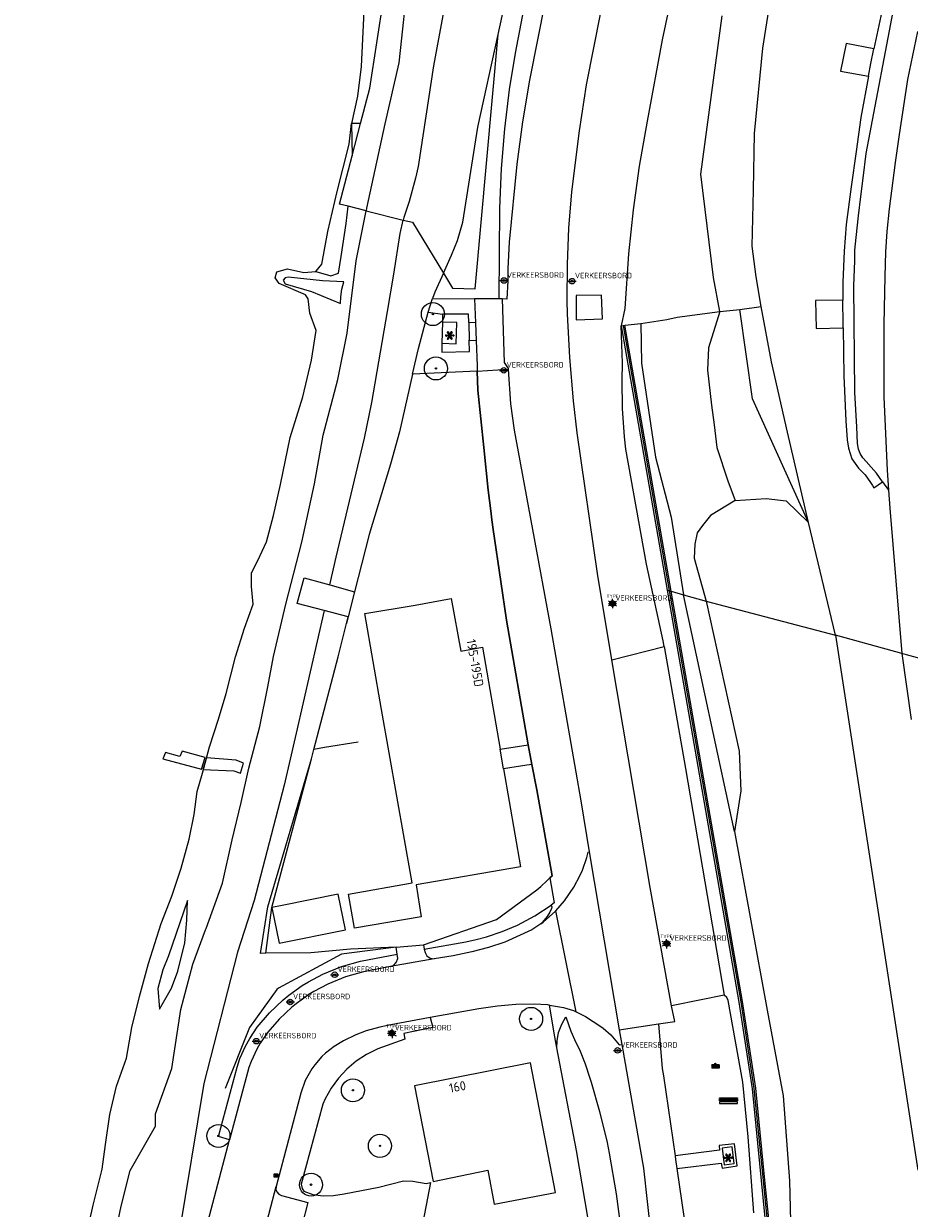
# Model space of a CAD drawing. Header units: metres. Extents: x 102000 to 105000, y 414600 to 420766.
# Tile 32 of 206: x 102720 to 102816, y 416202 to 416331. Entities that reach past the tile are written whole.
import ezdxf
from ezdxf.enums import TextEntityAlignment as Align

# ---------------------------------------------------------------- set-up
doc = ezdxf.new("R2010")
doc.units = ezdxf.units.M
doc.layers.get('0').update_dxf_attribs({"color": 8})
doc.styles.add('MtXpl_NLCS-ISO', font='NLCS-ISO.ttf')
doc.styles.add('NLCS-ISO', font='NLCS-ISO.ttf')

msp = doc.modelspace()

# ---------------------------------------------------------------- hatches: boundary and pattern name
at = {"ltscale": 0.1}
h = msp.add_hatch(color=256, dxfattribs=at)
edge = h.paths.add_edge_path()
edge.add_arc((102763.97, 416299.12), 0.075, 0, 360)
h = msp.add_hatch(color=256, dxfattribs=at)
edge = h.paths.add_edge_path()
edge.add_arc((102764.3, 416293.22), 0.075, 0, 360)
h = msp.add_hatch(color=256, dxfattribs=at)
edge = h.paths.add_edge_path()
edge.add_arc((102774.64, 416222.58), 0.075, 0, 360)
h = msp.add_hatch(color=256, dxfattribs=at)
edge = h.paths.add_edge_path()
edge.add_arc((102755.29, 416214.83), 0.075, 0, 360)
msp.add_hatch(color=256).paths.add_polyline_path([(102795.09, 416214), (102795.09, 416213.95), (102797.06, 416213.95), (102797.06, 416214)])
h = msp.add_hatch(color=256, dxfattribs=at)
edge = h.paths.add_edge_path()
edge.add_arc((102740.69, 416209.87), 0.075, 0, 360)
h = msp.add_hatch(color=256, dxfattribs=at)
edge = h.paths.add_edge_path()
edge.add_arc((102758.22, 416208.8), 0.075, 0, 360)
h = msp.add_hatch(color=256, dxfattribs=at)
edge = h.paths.add_edge_path()
edge.add_arc((102750.74, 416204.58), 0.075, 0, 360)

# ---------------------------------------------------------------- linework, layer by layer
for p, q in [((102767.42, 416344.57), (102764.05, 416326.09)), ((102799.79, 416328), (102802.36, 416344)), ((102799.79, 416328), (102802.36, 416344)), ((102790.7, 416337.7), (102788.89, 416328.91)), ((102757.12, 416323.64), (102759.05, 416336.08)), ((102771.06, 416329.5), (102772.65, 416336.85)), ((102813.76, 416336.83), (102811.86, 416327.93)), ((102811.04, 416316.55), (102814.57, 416335.16)), ((102756.58, 416334.28), (102756.17, 416326.02)), ((102761.1, 416334.15), (102760.57, 416329.1)), ((102774, 416333.13), (102772.9, 416327.47)), ((102776.16, 416333.12), (102774.48, 416324.54)), ((102780.67, 416324.01), (102782.22, 416331.88)), ((102793.08, 416314.33), (102795.37, 416331.5)), ((102768.57, 416301.88), (102771.06, 416329.5)), ((102768.87, 416319.41), (102771.06, 416329.5)), ((102816.61, 416329.82), (102815.51, 416324.6)), ((102760.57, 416329.1), (102760.28, 416326.4)), ((102788.89, 416328.91), (102787.24, 416320.09)), ((102808.86, 416328.5), (102808.24, 416325.5)), ((102811.86, 416327.93), (102808.86, 416328.5)), ((102772.9, 416327.47), (102772.24, 416323.52)), ((102798.9, 416318.74), (102799.79, 416328)), ((102798.9, 416318.74), (102799.79, 416328)), ((102811.52, 416326.35), (102811.86, 416327.93)), ((102756.17, 416326.02), (102755.78, 416322.78)), ((102760.28, 416326.4), (102758.76, 416319.78)), ((102764.05, 416326.09), (102762.38, 416315.16)), ((102808.24, 416325.5), (102811.27, 416324.97)), ((102811.27, 416324.97), (102811.52, 416326.35)), ((102774.48, 416324.54), (102773.71, 416319.99)), ((102811.27, 416324.97), (102810.46, 416320.46)), ((102815.51, 416324.6), (102814.6, 416318.62)), ((102756.12, 416319.81), (102757.12, 416323.64)), ((102772.24, 416323.52), (102771.74, 416319.24)), ((102779.88, 416319.02), (102780.67, 416324.01)), ((102755.78, 416322.78), (102755.13, 416319.83)), ((102810.46, 416320.46), (102809.94, 416316.79)), ((102754.9, 416317.56), (102755.13, 416319.83)), ((102755.13, 416319.83), (102755.2, 416316.32)), ((102756.12, 416319.81), (102755.13, 416319.83)), ((102755.2, 416316.32), (102756.12, 416319.81)), ((102758.76, 416319.78), (102756.77, 416310.61)), ((102767.21, 416309.11), (102768.87, 416319.41)), ((102771.74, 416319.24), (102771.39, 416314.94)), ((102773.71, 416319.99), (102773.1, 416315.41)), ((102779.08, 416312.39), (102779.88, 416319.02)), ((102787.24, 416320.09), (102786.39, 416315.18)), ((102798.8, 416312.58), (102798.9, 416318.74)), ((102798.8, 416312.58), (102798.9, 416318.74)), ((102814.6, 416318.62), (102814.18, 416315.57)), ((102753.58, 416312.44), (102754.9, 416317.56)), ((102809.94, 416316.79), (102809.4, 416312.94)), ((102810.69, 416313.87), (102811.04, 416316.55)), ((102753.82, 416311.07), (102755.2, 416316.32)), ((102762.38, 416315.16), (102762.09, 416313.9)), ((102773.1, 416315.41), (102772.27, 416306.95)), ((102786.39, 416315.18), (102785.73, 416310.46)), ((102814.18, 416315.57), (102813.53, 416310.55)), ((102762.09, 416313.9), (102761.39, 416311.36)), ((102771.39, 416314.94), (102771.21, 416310.63)), ((102794.46, 416303.09), (102793.08, 416314.33)), ((102810.43, 416311.9), (102810.69, 416313.87)), ((102798.66, 416306.5), (102798.8, 416312.58)), ((102798.66, 416306.5), (102798.8, 416312.58)), ((102809.4, 416312.94), (102808.84, 416308.86)), ((102752.56, 416308.1), (102753.58, 416312.44)), ((102761.39, 416311.36), (102760.82, 416309.62)), ((102778.75, 416308.47), (102779.08, 416312.39)), ((102810.19, 416309.81), (102810.43, 416311.9)), ((102754.77, 416310.83), (102753.82, 416311.07)), ((102754.56, 416308.97), (102754.77, 416310.83)), ((102756.72, 416310.34), (102754.77, 416310.83)), ((102755.64, 416304.92), (102756.72, 416310.34)), ((102756.77, 416310.61), (102756.72, 416310.34)), ((102756.72, 416310.34), (102760.75, 416309.34)), ((102771.21, 416310.63), (102771.14, 416300.77)), ((102785.73, 416310.46), (102785.21, 416305.65)), ((102813.53, 416310.55), (102813.28, 416308.09)), ((102754.03, 416305.37), (102754.56, 416308.97)), ((102760.41, 416307.89), (102760.75, 416309.34)), ((102760.82, 416309.62), (102760.75, 416309.34)), ((102760.75, 416309.34), (102761.75, 416309.09)), ((102761.75, 416309.09), (102765.12, 416303.58)), ((102766.65, 416307.11), (102767.21, 416309.11)), ((102808.84, 416308.86), (102808.63, 416305.95)), ((102809.94, 416307.44), (102810.19, 416309.81)), ((102751.92, 416304.55), (102752.56, 416308.1)), ((102759.75, 416303.46), (102760.41, 416307.89)), ((102778.58, 416304.53), (102778.75, 416308.47)), ((102809.8, 416306.05), (102809.94, 416307.44)), ((102813.28, 416308.09), (102813.13, 416305.9)), ((102766.01, 416305.52), (102766.65, 416307.11)), ((102772.27, 416306.95), (102772.13, 416304.07)), ((102799.08, 416303.18), (102798.66, 416306.5)), ((102799.08, 416303.18), (102798.66, 416306.5)), ((102753.72, 416303.56), (102754.03, 416305.37)), ((102754.65, 416297.05), (102755.64, 416304.92)), ((102765.12, 416303.58), (102766.01, 416305.52)), ((102785.21, 416305.65), (102784.81, 416299.73)), ((102808.63, 416305.95), (102808.48, 416302.58)), ((102809.67, 416302.2), (102809.78, 416304.9)), ((102809.78, 416304.9), (102809.8, 416306.05)), ((102813.13, 416305.9), (102813.04, 416303.2)), ((102746.84, 416303.05), (102747.03, 416303.72)), ((102747.03, 416303.72), (102748.17, 416304.02)), ((102748.17, 416304.02), (102749.96, 416303.65)), ((102749.96, 416303.65), (102751.28, 416303.74)), ((102751.28, 416303.74), (102751.92, 416304.55)), ((102751.28, 416303.74), (102752.89, 416303.27)), ((102765.12, 416303.58), (102764.17, 416301.52)), ((102765.12, 416303.58), (102766.12, 416301.94)), ((102772.13, 416304.07), (102772.12, 416302.76)), ((102778.57, 416300.58), (102778.58, 416304.53)), ((102747.28, 416302.43), (102746.84, 416303.05)), ((102750.14, 416301.23), (102747.28, 416302.43)), ((102747.95, 416303.07), (102747.73, 416302.82)), ((102747.73, 416302.82), (102747.95, 416302.42)), ((102748.25, 416303.15), (102747.95, 416303.07)), ((102747.95, 416302.42), (102750.8, 416301.56)), ((102751.99, 416302.72), (102748.25, 416303.15)), ((102754.3, 416302.64), (102751.99, 416302.72)), ((102752.89, 416303.27), (102753.72, 416303.56)), ((102754.09, 416301.83), (102754.3, 416302.64)), ((102759.06, 416299.42), (102759.75, 416303.46)), ((102771.25, 416302.77), (102772.15, 416302.77)), ((102772.12, 416302.76), (102772.01, 416300.76)), ((102778.64, 416302.7), (102779.54, 416302.7)), ((102795.13, 416299.41), (102794.46, 416303.09)), ((102799.61, 416299.95), (102799.08, 416303.18)), ((102799.61, 416299.95), (102799.08, 416303.18)), ((102808.48, 416302.58), (102808.5, 416300.62)), ((102813.04, 416303.2), (102812.95, 416298.02)), ((102750.43, 416300.79), (102750.14, 416301.23)), ((102750.8, 416301.56), (102753.94, 416300.26)), ((102753.98, 416300.98), (102754.09, 416301.83)), ((102764.17, 416301.52), (102763.95, 416300.83)), ((102766.12, 416301.94), (102768.57, 416301.88)), ((102782.29, 416301.18), (102779.52, 416301.14)), ((102779.52, 416301.14), (102779.55, 416298.49)), ((102782.38, 416298.59), (102782.29, 416301.18)), ((102809.79, 416290.59), (102809.67, 416302.2)), ((102750.62, 416299.23), (102750.43, 416300.79)), ((102753.94, 416300.26), (102753.98, 416300.98)), ((102763.46, 416299.32), (102763.95, 416300.83)), ((102763.95, 416300.83), (102768.5, 416300.79)), ((102768.5, 416300.79), (102768.6, 416298.18)), ((102771.14, 416300.77), (102768.5, 416300.79)), ((102771.51, 416300.77), (102771.14, 416300.77)), ((102772.01, 416300.76), (102771.51, 416300.77)), ((102771.51, 416300.77), (102771.72, 416293.86)), ((102778.61, 416299.16), (102778.57, 416300.58)), ((102784.81, 416299.73), (102784.42, 416297.84)), ((102797.3, 416299.63), (102799.61, 416299.95)), ((102800.73, 416293.93), (102799.61, 416299.95)), ((102808.5, 416300.62), (102805.52, 416300.6)), ((102805.52, 416300.6), (102805.58, 416297.57)), ((102808.52, 416298.02), (102808.5, 416300.62)), ((102751.29, 416297.34), (102750.62, 416299.23)), ((102757.34, 416289.53), (102759.06, 416299.42)), ((102762.42, 416295.4), (102763.46, 416299.32)), ((102763.46, 416299.32), (102765.03, 416299.1)), ((102765.03, 416299.1), (102765, 416298.23)), ((102767.84, 416299.1), (102765.03, 416299.1)), ((102767.86, 416298.21), (102767.84, 416299.1)), ((102778.84, 416294.42), (102778.61, 416299.16)), ((102779.55, 416298.49), (102782.38, 416298.59)), ((102786.54, 416298.1), (102789.39, 416298.55)), ((102789.39, 416298.55), (102790.51, 416298.78)), ((102790.51, 416298.78), (102795.13, 416299.41)), ((102795.13, 416299.41), (102793.9, 416295.45)), ((102795.13, 416299.41), (102797.3, 416299.63)), ((102798.68, 416289.91), (102797.3, 416299.63)), ((102750.79, 416294.11), (102751.29, 416297.34)), ((102765, 416298.23), (102764.95, 416295.97)), ((102766.58, 416298.22), (102765, 416298.23)), ((102766.5, 416295.9), (102766.58, 416298.22)), ((102768.6, 416298.18), (102767.86, 416298.21)), ((102767.86, 416298.21), (102767.91, 416296.28)), ((102768.6, 416298.18), (102768.67, 416296.26)), ((102784.42, 416297.84), (102784.82, 416297.92)), ((102784.42, 416297.84), (102789.42, 416269.15)), ((102784.57, 416293.8), (102784.42, 416297.84)), ((102784.62, 416297.88), (102787.45, 416281.6)), ((102784.82, 416297.92), (102786.54, 416298.1)), ((102789.85, 416269.02), (102784.82, 416297.92)), ((102786.54, 416298.1), (102786.62, 416293.79)), ((102805.58, 416297.57), (102808.52, 416297.64)), ((102808.52, 416297.64), (102808.52, 416298.02)), ((102808.52, 416297.64), (102808.6, 416292.4)), ((102812.95, 416298.02), (102812.96, 416293.71)), ((102753.66, 416292.03), (102754.65, 416297.05)), ((102764.95, 416295.97), (102764.94, 416294.97)), ((102764.95, 416295.97), (102766.5, 416295.9)), ((102767.91, 416296.28), (102768.67, 416296.26)), ((102767.95, 416295.05), (102767.91, 416296.28)), ((102768.67, 416296.26), (102768.77, 416293.5)), ((102761.77, 416292.61), (102762.42, 416295.4)), ((102764.94, 416294.97), (102767.95, 416295.05)), ((102793.9, 416295.45), (102793.79, 416293.02)), ((102749.86, 416290.12), (102750.79, 416294.11)), ((102768.77, 416293.5), (102768.79, 416292.91)), ((102771.72, 416293.86), (102772.16, 416293.23)), ((102779.24, 416289.7), (102778.84, 416294.42)), ((102784.53, 416291.93), (102784.57, 416293.8)), ((102786.62, 416293.79), (102788.15, 416283.58)), ((102802.48, 416286.3), (102800.73, 416293.93)), ((102812.96, 416293.71), (102812.94, 416290.1)), ((102752.07, 416285.96), (102753.66, 416292.03)), ((102761.77, 416292.61), (102760.35, 416286.32)), ((102768.79, 416292.91), (102761.77, 416292.61)), ((102768.79, 416292.91), (102761.77, 416292.61)), ((102768.79, 416292.91), (102772.16, 416293.14)), ((102768.79, 416292.91), (102768.87, 416290.85)), ((102768.87, 416290.85), (102768.79, 416292.91)), ((102771.22, 416293.01), (102772.12, 416293.01)), ((102772.16, 416293.23), (102772.16, 416293.14)), ((102772.16, 416293.14), (102772.42, 416289.36)), ((102793.79, 416293.02), (102794.24, 416289.22)), ((102808.6, 416292.4), (102808.81, 416287.54)), ((102768.87, 416290.85), (102769.52, 416284.63)), ((102769.52, 416284.63), (102768.87, 416290.85)), ((102784.58, 416288.87), (102784.53, 416291.93)), ((102748.47, 416285.71), (102749.86, 416290.12)), ((102756.56, 416285.66), (102757.34, 416289.53)), ((102779.63, 416286.23), (102779.24, 416289.7)), ((102804.78, 416276.49), (102798.68, 416289.91)), ((102810.02, 416286.88), (102809.79, 416290.59)), ((102812.94, 416290.1), (102813.3, 416282.16)), ((102772.42, 416289.36), (102772.79, 416286.5)), ((102784.79, 416285.81), (102784.58, 416288.87)), ((102794.24, 416289.22), (102794.52, 416287.1)), ((102794.52, 416287.1), (102794.82, 416284.64)), ((102808.81, 416287.54), (102808.96, 416285.47)), ((102810.08, 416285.07), (102810.02, 416286.88)), ((102747.43, 416280.6), (102748.47, 416285.71)), ((102751.12, 416280.68), (102752.07, 416285.96)), ((102753.47, 416272.72), (102756.56, 416285.66)), ((102760.35, 416286.32), (102759.36, 416282.81)), ((102772.79, 416286.5), (102776.79, 416264.93)), ((102781.85, 416270.95), (102779.63, 416286.23)), ((102784.94, 416284.46), (102784.79, 416285.81)), ((102804.78, 416276.49), (102802.48, 416286.3)), ((102769.52, 416284.63), (102769.96, 416280.01)), ((102769.96, 416280.01), (102769.52, 416284.63)), ((102787.18, 416271.98), (102784.94, 416284.46)), ((102794.82, 416284.64), (102796, 416281.01)), ((102808.96, 416285.47), (102809.09, 416284.57)), ((102809.09, 416284.57), (102809.48, 416283.41)), ((102810.21, 416284.46), (102810.08, 416285.07)), ((102810.36, 416284), (102810.21, 416284.46)), ((102788.15, 416283.58), (102789.84, 416277.06)), ((102809.48, 416283.41), (102810.19, 416282.4)), ((102810.68, 416283.5), (102810.36, 416284)), ((102811.03, 416283.1), (102810.68, 416283.5)), ((102811.55, 416282.51), (102811.03, 416283.1)), ((102759.36, 416282.81), (102757.06, 416275.19)), ((102810.19, 416282.4), (102810.92, 416281.66)), ((102812.16, 416281.83), (102811.55, 416282.51)), ((102812.81, 416280.91), (102812.16, 416281.83)), ((102813.3, 416282.16), (102813.46, 416279.99)), ((102746.68, 416277.26), (102747.43, 416280.6)), ((102749.76, 416274.36), (102751.12, 416280.68)), ((102787.45, 416281.6), (102789.63, 416269.09)), ((102796, 416281.01), (102796.79, 416278.87)), ((102810.92, 416281.66), (102811.51, 416280.83)), ((102811.51, 416280.83), (102811.7, 416280.5)), ((102811.7, 416280.5), (102811.85, 416280.27)), ((102811.85, 416280.27), (102812.81, 416280.91)), ((102812.81, 416280.91), (102813.46, 416279.99)), ((102769.96, 416280.01), (102770.26, 416277.74)), ((102770.26, 416277.74), (102769.96, 416280.01)), ((102813.46, 416279.99), (102813.6, 416278.04)), ((102796.79, 416278.87), (102794.13, 416277.24)), ((102796.79, 416278.87), (102800.16, 416279.11)), ((102800.16, 416279.11), (102802.34, 416278.85)), ((102802.34, 416278.85), (102804.78, 416276.49)), ((102813.6, 416278.04), (102814.88, 416262.26)), ((102745.92, 416274.38), (102746.68, 416277.26)), ((102770.26, 416277.74), (102770.39, 416276.78)), ((102770.39, 416276.78), (102770.26, 416277.74)), ((102770.39, 416276.78), (102770.52, 416275.73)), ((102770.52, 416275.73), (102770.39, 416276.78)), ((102789.84, 416277.06), (102791.18, 416268.63)), ((102794.13, 416277.24), (102793.25, 416276.15)), ((102770.52, 416275.73), (102771.36, 416270.09)), ((102771.36, 416270.09), (102770.52, 416275.73)), ((102792.68, 416275.35), (102792.41, 416274.15)), ((102793.25, 416276.15), (102792.68, 416275.35)), ((102807.7, 416264.24), (102804.78, 416276.49)), ((102744.97, 416272.36), (102745.92, 416274.38)), ((102748.01, 416267.61), (102749.76, 416274.36)), ((102757.06, 416275.19), (102755.48, 416268.97)), ((102757.06, 416275.19), (102755.48, 416268.97)), ((102792.41, 416274.15), (102792.35, 416272.63)), ((102752.79, 416269.72), (102753.47, 416272.72)), ((102744.26, 416271.02), (102744.97, 416272.36)), ((102788.98, 416263.65), (102787.18, 416271.98)), ((102792.35, 416272.63), (102793.65, 416267.96)), ((102744.27, 416269.53), (102744.26, 416271.02)), ((102749.22, 416267.69), (102750.01, 416270.49)), ((102750.01, 416270.49), (102752.79, 416269.72)), ((102783.41, 416261.57), (102781.85, 416270.95)), ((102744.47, 416267.63), (102744.27, 416269.53)), ((102752.79, 416269.72), (102755.48, 416268.97)), ((102755.48, 416268.97), (102754.78, 416266.23)), ((102755.48, 416268.97), (102754.78, 416266.23)), ((102771.36, 416270.09), (102771.95, 416265.89)), ((102771.95, 416265.89), (102771.36, 416270.09)), ((102789.42, 416269.15), (102789.85, 416269.02)), ((102789.42, 416269.15), (102797.21, 416224.39)), ((102789.63, 416269.09), (102797.41, 416224.43)), ((102789.85, 416269.02), (102791.18, 416268.63)), ((102797.61, 416224.46), (102789.85, 416269.02)), ((102743.52, 416265.02), (102744.47, 416267.63)), ((102746.66, 416261.94), (102748.01, 416267.61)), ((102752.16, 416266.92), (102749.22, 416267.69)), ((102762.06, 416267.53), (102765.95, 416268.24)), ((102765.95, 416268.24), (102767, 416262.53)), ((102783.03, 416267.69), (102783.93, 416267.69)), ((102783.25, 416267.79), (102783.72, 416267.79)), ((102783.25, 416267.59), (102783.72, 416267.59)), ((102791.18, 416268.63), (102793.65, 416267.96)), ((102796.73, 416242.92), (102791.18, 416268.63)), ((102793.65, 416267.96), (102807.7, 416264.24)), ((102793.65, 416267.96), (102797.25, 416251.65)), ((102752.16, 416266.92), (102749.14, 416253.6)), ((102754.78, 416266.23), (102752.16, 416266.92)), ((102756.57, 416266.62), (102762.06, 416267.53)), ((102758.41, 416256.18), (102756.57, 416266.62)), ((102742.53, 416261.92), (102743.52, 416265.02)), ((102753.68, 416261.89), (102754.6, 416265.54)), ((102753.68, 416261.89), (102754.6, 416265.54)), ((102754.6, 416265.54), (102754.78, 416266.23)), ((102754.78, 416266.23), (102754.6, 416265.54)), ((102771.95, 416265.89), (102774.31, 416252.33)), ((102774.31, 416252.33), (102771.95, 416265.89)), ((102776.79, 416264.93), (102780.03, 416246.27)), ((102814.88, 416262.26), (102807.7, 416264.24)), ((102807.7, 416264.24), (102816.62, 416206.14)), ((102767, 416262.53), (102769.37, 416262.97)), ((102769.37, 416262.97), (102771.28, 416251.86)), ((102783.41, 416261.57), (102789.09, 416263.03)), ((102789.09, 416263.03), (102788.98, 416263.65)), ((102789.09, 416263.03), (102791.39, 416249.77)), ((102741.54, 416257.92), (102742.53, 416261.92)), ((102746.06, 416258.63), (102746.66, 416261.94)), ((102751.06, 416251.85), (102753.68, 416261.89)), ((102751.06, 416251.85), (102753.68, 416261.89)), ((102787.56, 416236.86), (102783.41, 416261.57)), ((102815.42, 416262.11), (102814.88, 416262.26)), ((102814.88, 416262.26), (102815.9, 416255.09)), ((102819.2, 416261.06), (102815.42, 416262.11)), ((102745.2, 416254.35), (102746.06, 416258.63)), ((102740.71, 416255.12), (102741.54, 416257.92)), ((102761.71, 416237.36), (102758.41, 416256.18)), ((102739.73, 416252.14), (102740.71, 416255.12)), ((102743.99, 416249.81), (102745.2, 416254.35)), ((102749.14, 416253.6), (102747.81, 416247.95)), ((102738.97, 416249.28), (102739.73, 416252.14)), ((102755.86, 416252.64), (102752.19, 416252.04)), ((102771.28, 416251.86), (102774.31, 416252.33)), ((102774.31, 416252.33), (102774.73, 416250.22)), ((102774.73, 416250.22), (102774.31, 416252.33)), ((102734.92, 416251.53), (102734.65, 416250.84)), ((102734.65, 416250.84), (102738.84, 416249.7)), ((102736.51, 416251.07), (102734.92, 416251.53)), ((102736.73, 416251.66), (102736.51, 416251.07)), ((102739.25, 416250.97), (102736.73, 416251.66)), ((102738.84, 416249.7), (102739.25, 416250.97)), ((102739.38, 416250.94), (102738.98, 416249.68)), ((102742.61, 416250.68), (102739.38, 416250.94)), ((102750.79, 416250.81), (102751.06, 416251.85)), ((102752.19, 416252.04), (102751.06, 416251.85)), ((102771.64, 416249.75), (102771.28, 416251.86)), ((102797.25, 416251.65), (102797.43, 416247.35)), ((102738.98, 416249.68), (102742.36, 416249.53)), ((102742.36, 416249.53), (102743.09, 416249.27)), ((102743.42, 416250.34), (102742.61, 416250.68)), ((102743.09, 416249.27), (102743.42, 416250.34)), ((102743.15, 416246.1), (102743.99, 416249.81)), ((102746.06, 416234.77), (102750.79, 416250.81)), ((102746.5, 416234.69), (102750.79, 416250.81)), ((102774.17, 416250.13), (102771.64, 416249.75)), ((102771.64, 416249.75), (102773.48, 416239.1)), ((102774.45, 416250.17), (102774.17, 416250.13)), ((102774.73, 416250.22), (102774.45, 416250.17)), ((102774.73, 416250.22), (102775.27, 416247.47)), ((102775.27, 416247.47), (102774.73, 416250.22)), ((102791.39, 416249.77), (102795.59, 416225.16)), ((102738.39, 416247.28), (102738.97, 416249.28)), ((102738.06, 416244.78), (102738.39, 416247.28)), ((102747.81, 416247.95), (102744.58, 416235.43)), ((102775.27, 416247.47), (102776.92, 416238.12)), ((102776.92, 416238.12), (102775.27, 416247.47)), ((102797.43, 416247.35), (102796.73, 416242.92)), ((102742.19, 416242.04), (102743.15, 416246.1)), ((102780.03, 416246.27), (102780.96, 416240.71)), ((102737.49, 416242.11), (102738.06, 416244.78)), ((102736.65, 416238.94), (102737.49, 416242.11)), ((102741.12, 416237.32), (102742.19, 416242.04)), ((102796.73, 416242.92), (102800.27, 416223.52)), ((102780.7, 416240.12), (102780.85, 416240.69)), ((102780.85, 416240.69), (102780.96, 416240.71)), ((102780.96, 416240.71), (102784.22, 416221.41)), ((102780.21, 416238.73), (102780.7, 416240.12)), ((102735.61, 416235.92), (102736.65, 416238.94)), ((102773.48, 416239.1), (102762.15, 416237.13)), ((102776.92, 416238.12), (102776.68, 416237.89)), ((102776.68, 416237.89), (102776.92, 416238.12)), ((102779.29, 416236.88), (102779.98, 416238.19)), ((102779.98, 416238.19), (102780.21, 416238.73)), ((102739.35, 416232.41), (102741.12, 416237.32)), ((102754.82, 416236.14), (102761.71, 416237.36)), ((102762.15, 416237.13), (102762.71, 416233.66)), ((102775.27, 416236.59), (102775.68, 416236.96)), ((102775.27, 416236.59), (102775.68, 416236.96)), ((102775.68, 416236.96), (102776.38, 416237.62)), ((102775.68, 416236.96), (102776.38, 416237.62)), ((102776.38, 416237.62), (102776.68, 416237.89)), ((102776.38, 416237.62), (102776.68, 416237.89)), ((102776.68, 416237.89), (102777.16, 416235.2)), ((102778.27, 416235.4), (102779.29, 416236.88)), ((102789.89, 416224.02), (102787.56, 416236.86)), ((102734.48, 416232.93), (102735.61, 416235.92)), ((102737.32, 416235.45), (102735.28, 416229.42)), ((102737.25, 416233.3), (102737.32, 416235.45)), ((102744.58, 416235.43), (102742.74, 416229.84)), ((102753.7, 416236.12), (102747.62, 416234.91)), ((102754.47, 416232.24), (102753.7, 416236.12)), ((102755.45, 416232.42), (102754.82, 416236.14)), ((102770.9, 416233.38), (102775.27, 416236.59)), ((102770.9, 416233.38), (102775.27, 416236.59)), ((102777.33, 416234.33), (102778.27, 416235.4)), ((102745.24, 416229.67), (102746.06, 416234.77)), ((102745.83, 416229.71), (102746.5, 416234.69)), ((102747.62, 416234.91), (102746.5, 416234.69)), ((102746.5, 416234.69), (102747.27, 416230.81)), ((102775.04, 416233.78), (102776.82, 416234.95)), ((102775.95, 416233.09), (102777.29, 416234.29)), ((102776.67, 416234.18), (102776.39, 416233.71)), ((102776.85, 416234.58), (102776.67, 416234.18)), ((102777.16, 416235.2), (102776.82, 416234.95)), ((102776.82, 416234.95), (102776.88, 416234.77)), ((102776.88, 416234.77), (102776.85, 416234.58)), ((102777.29, 416234.29), (102777.33, 416234.33)), ((102779.52, 416223.36), (102777.33, 416234.33)), ((102733.08, 416228.61), (102734.48, 416232.93)), ((102737.02, 416230.86), (102737.25, 416233.3)), ((102762.71, 416233.66), (102755.45, 416232.42)), ((102762.94, 416230.62), (102770.9, 416233.38)), ((102762.94, 416230.62), (102770.9, 416233.38)), ((102773.15, 416232.78), (102775.04, 416233.78)), ((102775.68, 416232.91), (102774.73, 416232.24)), ((102775.68, 416232.91), (102775.95, 416233.09)), ((102775.85, 416233.06), (102775.68, 416232.91)), ((102776.39, 416233.71), (102775.85, 416233.06)), ((102737.9, 416228.53), (102739.29, 416232.24)), ((102739.29, 416232.24), (102739.35, 416232.41)), ((102747.27, 416230.81), (102754.47, 416232.24)), ((102769.78, 416231.49), (102771.49, 416232.07)), ((102771.49, 416232.07), (102773.15, 416232.78)), ((102774.73, 416232.24), (102771.77, 416230.9)), ((102736.29, 416227.78), (102737.02, 416230.86)), ((102759.99, 416230.37), (102754.05, 416229.63)), ((102759.99, 416230.37), (102755.04, 416230.15)), ((102759.99, 416230.37), (102762.94, 416230.62)), ((102760.11, 416229.61), (102759.99, 416230.37)), ((102762.94, 416230.62), (102763.02, 416230.15)), ((102763.02, 416230.15), (102767.55, 416230.96)), ((102767.55, 416230.96), (102768.67, 416231.19)), ((102770, 416230.33), (102768.2, 416229.85)), ((102768.67, 416231.19), (102769.78, 416231.49)), ((102771.77, 416230.9), (102770, 416230.33)), ((102788.92, 416230.77), (102789.82, 416230.77)), ((102789.09, 416230.85), (102789.56, 416230.85)), ((102789.09, 416230.65), (102789.56, 416230.65)), ((102735.28, 416229.42), (102734.64, 416227.92)), ((102742.74, 416229.84), (102739.09, 416215.58)), ((102745.83, 416229.71), (102745.24, 416229.67)), ((102750.73, 416229.77), (102745.83, 416229.71)), ((102754.05, 416229.63), (102747.21, 416225.91)), ((102755.04, 416230.15), (102750.73, 416229.77)), ((102756.11, 416228.87), (102760.11, 416229.61)), ((102764.12, 416229.12), (102759.37, 416228.26)), ((102759.99, 416228.71), (102760.15, 416229.15)), ((102760.15, 416229.15), (102760.11, 416229.61)), ((102763.02, 416230.15), (102763.12, 416229.78)), ((102763.12, 416229.78), (102763.32, 416229.45)), ((102763.32, 416229.45), (102763.68, 416229.18)), ((102763.68, 416229.18), (102764.12, 416229.12)), ((102766.17, 416229.43), (102764.12, 416229.12)), ((102768.2, 416229.85), (102766.17, 416229.43)), ((102732.11, 416225.02), (102733.08, 416228.61)), ((102734.64, 416227.92), (102734.12, 416225.9)), ((102735.58, 416225.93), (102736.29, 416227.78)), ((102736.61, 416223.59), (102737.9, 416228.53)), ((102752.04, 416227.45), (102754.04, 416228.27)), ((102754.04, 416228.27), (102756.11, 416228.87)), ((102756.45, 416227.7), (102754.47, 416227.14)), ((102759.37, 416228.26), (102756.45, 416227.7)), ((102759.37, 416228.26), (102759.72, 416228.43)), ((102759.72, 416228.43), (102759.99, 416228.71)), ((102749.79, 416226.2), (102750.46, 416226.61)), ((102750.46, 416226.61), (102752.04, 416227.45)), ((102754.47, 416227.14), (102752.56, 416226.36)), ((102752.86, 416227.38), (102753.76, 416227.38)), ((102734.12, 416225.9), (102734.29, 416223.64)), ((102734.29, 416223.64), (102735.58, 416225.93)), ((102747.03, 416225.77), (102744.07, 416221.66)), ((102747.21, 416225.91), (102747.03, 416225.77)), ((102747.72, 416224.67), (102748.33, 416225.16)), ((102748.33, 416225.16), (102749.79, 416226.2)), ((102750.52, 416225.23), (102749.12, 416224.23)), ((102751.04, 416225.55), (102750.52, 416225.23)), ((102752.56, 416226.36), (102751.04, 416225.55)), ((102795.59, 416225.16), (102793.11, 416224.66)), ((102795.91, 416224.92), (102795.59, 416225.16)), ((102731.28, 416221.64), (102732.11, 416225.02)), ((102746.23, 416223.26), (102747.72, 416224.67)), ((102748.64, 416223.85), (102747.27, 416222.57)), ((102748.03, 416224.42), (102748.93, 416224.42)), ((102749.12, 416224.23), (102748.64, 416223.85)), ((102770.99, 416223.97), (102768.97, 416223.69)), ((102772.99, 416224.13), (102770.99, 416223.97)), ((102774.99, 416224.19), (102772.99, 416224.13)), ((102776.43, 416224.12), (102774.99, 416224.19)), ((102776.62, 416224.09), (102776.43, 416224.12)), ((102776.62, 416224.09), (102778.15, 416223.83)), ((102777.22, 416220.65), (102776.62, 416224.09)), ((102778.15, 416223.83), (102779.24, 416223.48)), ((102793.11, 416224.66), (102789.89, 416224.02)), ((102790.23, 416222.29), (102789.89, 416224.02)), ((102796.03, 416224.59), (102795.91, 416224.92)), ((102797.62, 416215.71), (102796.03, 416224.59)), ((102797.21, 416224.39), (102798.64, 416214.99)), ((102797.41, 416224.43), (102798.84, 416215.02)), ((102799.04, 416215.05), (102797.61, 416224.46)), ((102735.63, 416217.2), (102736.61, 416223.59)), ((102744.9, 416221.69), (102746.23, 416223.26)), ((102747.27, 416222.57), (102746.05, 416221.15)), ((102763.69, 416222.73), (102759.4, 416221.93)), ((102768.97, 416223.69), (102763.69, 416222.73)), ((102763.69, 416222.73), (102763.97, 416221.65)), ((102777.96, 416222), (102778.42, 416222.81)), ((102778.42, 416222.81), (102778.95, 416221.26)), ((102779.24, 416223.48), (102779.52, 416223.36)), ((102779.52, 416223.36), (102780.54, 416222.83)), ((102780.54, 416222.83), (102782.21, 416221.74)), ((102800.27, 416223.52), (102802.02, 416214.23)), ((102730.69, 416218.32), (102731.28, 416221.64)), ((102744.07, 416221.66), (102741.4, 416215.01)), ((102744.08, 416220.47), (102744.9, 416221.69)), ((102756.74, 416221.29), (102755.62, 416220.87)), ((102758.2, 416221.68), (102756.74, 416221.29)), ((102759.4, 416221.93), (102758.2, 416221.68)), ((102763.97, 416221.65), (102760.81, 416221.01)), ((102777.63, 416221.12), (102777.96, 416222)), ((102778.95, 416221.26), (102779.5, 416220.03)), ((102782.21, 416221.74), (102782.45, 416221.57)), ((102782.45, 416221.57), (102783.29, 416220.84)), ((102784.22, 416221.41), (102788.48, 416222.04)), ((102784.22, 416221.41), (102784.49, 416219.82)), ((102788.48, 416222.04), (102790.23, 416222.29)), ((102788.48, 416222.04), (102788.88, 416217.21)), ((102743.61, 416219.62), (102744.08, 416220.47)), ((102744.35, 416220.17), (102745.25, 416220.17)), ((102746.05, 416221.15), (102745.22, 416219.93)), ((102754.27, 416220.21), (102753.25, 416219.59)), ((102755.62, 416220.87), (102754.27, 416220.21)), ((102760.91, 416220.38), (102757.98, 416219.33)), ((102759.06, 416221.03), (102759.96, 416221.03)), ((102759.32, 416221.1), (102759.78, 416221.1)), ((102759.32, 416220.9), (102759.78, 416220.9)), ((102760.81, 416221.01), (102760.91, 416220.38)), ((102777.44, 416219.43), (102777.22, 416220.65)), ((102777.44, 416219.43), (102777.46, 416220.2)), ((102777.46, 416220.2), (102777.63, 416221.12)), ((102779.5, 416220.03), (102779.89, 416219.25)), ((102783.29, 416220.84), (102783.49, 416220.63)), ((102783.49, 416220.63), (102784.19, 416219.77)), ((102743.02, 416218.27), (102743.61, 416219.62)), ((102744.86, 416219.3), (102744.23, 416217.97)), ((102745.22, 416219.93), (102744.86, 416219.3)), ((102752.31, 416218.87), (102751.91, 416218.49)), ((102753.25, 416219.59), (102752.31, 416218.87)), ((102756.78, 416218.73), (102755.66, 416218)), ((102757.98, 416219.33), (102756.78, 416218.73)), ((102779.58, 416208.31), (102777.44, 416219.43)), ((102779.89, 416219.25), (102780.52, 416217.72)), ((102783.58, 416219.16), (102784.48, 416219.16)), ((102784.19, 416219.77), (102784.49, 416219.82)), ((102784.49, 416219.82), (102786.85, 416206.37)), ((102729.63, 416215.29), (102730.69, 416218.32)), ((102742.72, 416217.35), (102743.02, 416218.27)), ((102744.23, 416217.97), (102743.98, 416217.29)), ((102751.14, 416217.6), (102750.82, 416217.15)), ((102751.91, 416218.49), (102751.14, 416217.6)), ((102755.66, 416218), (102754.64, 416217.13)), ((102774.59, 416217.81), (102761.96, 416215.32)), ((102777.29, 416203.72), (102774.59, 416217.81)), ((102780.52, 416217.72), (102781, 416216.14)), ((102794.25, 416217.58), (102794.25, 416217.23)), ((102795.05, 416217.58), (102795.05, 416217.23)), ((102733.85, 416212.27), (102735.63, 416217.2)), ((102740.71, 416209.8), (102742.72, 416217.35)), ((102743.98, 416217.29), (102741.87, 416209.46)), ((102750.82, 416217.15), (102750.12, 416215.88)), ((102753.72, 416216.15), (102752.93, 416215.07)), ((102754.64, 416217.13), (102753.72, 416216.15)), ((102781, 416216.14), (102781.16, 416215.71)), ((102788.88, 416217.21), (102789, 416216.4)), ((102789, 416216.4), (102790.27, 416207.72)), ((102728.88, 416212.19), (102729.63, 416215.29)), ((102739.09, 416215.58), (102736.13, 416197.61)), ((102750.12, 416215.88), (102749.64, 416214.52)), ((102752.93, 416215.07), (102752.27, 416213.9)), ((102761.96, 416215.32), (102764, 416204.94)), ((102781.16, 416215.71), (102782.08, 416212.51)), ((102798.21, 416209.79), (102797.62, 416215.71)), ((102798.64, 416214.99), (102799.63, 416205.03)), ((102798.84, 416215.02), (102799.83, 416205.05)), ((102800.03, 416205.07), (102799.04, 416215.05)), ((102749.64, 416214.52), (102746.96, 416204.37)), ((102752.27, 416213.9), (102752.01, 416213.31)), ((102795.09, 416213.95), (102795.09, 416214)), ((102795.09, 416214), (102797.06, 416214)), ((102797.06, 416213.95), (102795.09, 416213.95)), ((102795.09, 416213.67), (102795.09, 416213.87)), ((102795.09, 416213.87), (102797.06, 416213.87)), ((102797.06, 416213.67), (102795.09, 416213.67)), ((102795.09, 416213.59), (102795.09, 416213.39)), ((102797.06, 416213.59), (102795.09, 416213.59)), ((102795.38, 416213.95), (102795.38, 416213.87)), ((102795.38, 416213.59), (102795.38, 416213.67)), ((102795.43, 416213.95), (102795.43, 416213.87)), ((102795.43, 416213.59), (102795.43, 416213.67)), ((102796.71, 416213.95), (102796.71, 416213.87)), ((102796.71, 416213.59), (102796.71, 416213.67)), ((102796.76, 416213.95), (102796.76, 416213.87)), ((102796.76, 416213.59), (102796.76, 416213.67)), ((102797.06, 416214), (102797.06, 416213.95)), ((102797.06, 416213.87), (102797.06, 416213.67)), ((102797.06, 416213.39), (102797.06, 416213.59)), ((102802.02, 416214.23), (102802.69, 416204.99)), ((102733.85, 416210.93), (102733.85, 416212.27)), ((102752.01, 416213.31), (102749.67, 416204.62)), ((102782.08, 416212.51), (102782.89, 416209.15)), ((102795.09, 416213.39), (102797.06, 416213.39)), ((102728.42, 416208.93), (102728.88, 416212.19)), ((102731.09, 416206.12), (102733.85, 416210.93)), ((102741.87, 416209.46), (102740.71, 416209.8)), ((102798.81, 416201.54), (102798.21, 416209.79)), ((102719.54, 416124.58), (102741.87, 416209.46)), ((102728.07, 416206.25), (102728.42, 416208.93)), ((102782.89, 416209.15), (102783.12, 416207.99)), ((102796.73, 416209.03), (102795.06, 416208.83)), ((102795.06, 416208.83), (102795.1, 416208.33)), ((102796.46, 416208.69), (102795.4, 416208.55)), ((102795.4, 416208.55), (102795.62, 416206.75)), ((102796.69, 416206.89), (102796.46, 416208.69)), ((102797.02, 416206.62), (102796.73, 416209.03)), ((102781.36, 416197.82), (102779.58, 416208.31)), ((102783.12, 416207.99), (102783.87, 416203.6)), ((102795.1, 416208.33), (102790.27, 416207.72)), ((102790.27, 416207.72), (102790.33, 416207.3)), ((102790.33, 416207.3), (102790.47, 416206.32)), ((102727.09, 416202.36), (102728.07, 416206.25)), ((102730.14, 416202.23), (102731.09, 416206.12)), ((102764, 416204.94), (102769.93, 416206.14)), ((102769.93, 416206.14), (102770.63, 416202.45)), ((102786.85, 416206.37), (102787.76, 416198.24)), ((102790.47, 416206.32), (102795.28, 416206.9)), ((102790.47, 416206.32), (102792.42, 416192.99)), ((102795.28, 416206.9), (102795.38, 416206.39)), ((102795.38, 416206.39), (102797.02, 416206.62)), ((102795.62, 416206.75), (102796.69, 416206.89)), ((102746.71, 416205.42), (102747.16, 416205.72)), ((102747.16, 416205.42), (102746.71, 416205.72)), ((102747.16, 416205.72), (102746.71, 416205.72)), ((102746.71, 416205.72), (102746.71, 416205.42)), ((102746.71, 416205.42), (102747.16, 416205.42)), ((102747.16, 416205.42), (102747.16, 416205.72)), ((102749.67, 416204.62), (102749.79, 416204.15)), ((102758.09, 416204.3), (102760.8, 416204.99)), ((102760.8, 416204.99), (102761.81, 416204.96)), ((102761.81, 416204.96), (102763.24, 416204.71)), ((102763.73, 416204.83), (102762.72, 416199.71)), ((102763.24, 416204.71), (102763.73, 416204.83)), ((102799.63, 416205.03), (102800.45, 416196.83)), ((102799.83, 416205.05), (102800.65, 416196.84)), ((102800.85, 416196.85), (102800.03, 416205.07)), ((102802.69, 416204.99), (102802.97, 416193.9)), ((102725.46, 416122.69), (102746.96, 416204.37)), ((102746.96, 416204.37), (102746.93, 416204.07)), ((102746.93, 416204.07), (102747.02, 416203.79)), ((102747.02, 416203.79), (102747.23, 416203.54)), ((102747.23, 416203.54), (102747.53, 416203.39)), ((102747.53, 416203.39), (102750.41, 416202.66)), ((102749.79, 416204.15), (102749.96, 416203.87)), ((102749.96, 416203.87), (102750.94, 416203.5)), ((102750.94, 416203.5), (102752.06, 416203.37)), ((102752.06, 416203.37), (102753.19, 416203.4)), ((102753.19, 416203.4), (102754.33, 416203.59)), ((102754.33, 416203.59), (102758.09, 416204.3)), ((102770.63, 416202.45), (102777.29, 416203.72)), ((102783.87, 416203.6), (102784.47, 416199.19)), ((102726.29, 416198.76), (102727.09, 416202.36)), ((102728.91, 416196.7), (102730.14, 416202.23)), ((102750.41, 416202.66), (102749.77, 416200.24))]:
    msp.add_line(p, q)
at = {"color": 0}
for p, q in [((102765.54, 416297.13), (102765.63, 416297.21)), ((102765.55, 416297.16), (102765.59, 416297.21)), ((102765.55, 416297.1), (102765.65, 416297.2)), ((102765.57, 416297.08), (102765.67, 416297.18)), ((102765.59, 416297.06), (102765.68, 416297.16)), ((102765.67, 416296.76), (102766.07, 416297.16)), ((102765.88, 416297.01), (102766.06, 416297.18)), ((102765.9, 416297.06), (102766.04, 416297.2)), ((102765.92, 416297.12), (102766.02, 416297.21)), ((102765.94, 416297.17), (102765.97, 416297.2)), ((102765.35, 416296.79), (102765.43, 416296.87)), ((102765.35, 416296.83), (102765.39, 416296.86)), ((102765.36, 416296.76), (102765.46, 416296.86)), ((102765.37, 416296.74), (102765.49, 416296.86)), ((102765.4, 416296.73), (102765.52, 416296.85)), ((102765.43, 416296.73), (102765.55, 416296.85)), ((102765.48, 416296.74), (102765.58, 416296.84)), ((102765.52, 416296.75), (102765.61, 416296.84)), ((102765.54, 416296.45), (102765.94, 416296.85)), ((102765.55, 416296.43), (102765.74, 416296.62)), ((102765.56, 416296.76), (102765.64, 416296.83)), ((102765.57, 416296.52), (102765.92, 416296.87)), ((102765.57, 416296.41), (102765.72, 416296.56)), ((102765.59, 416296.39), (102765.7, 416296.51)), ((102765.6, 416297.04), (102765.69, 416297.13)), ((102765.61, 416296.76), (102765.78, 416296.94)), ((102765.62, 416297.02), (102765.7, 416297.1)), ((102765.62, 416296.39), (102765.68, 416296.45)), ((102765.64, 416297.01), (102765.71, 416297.08)), ((102765.64, 416296.77), (102765.81, 416296.93)), ((102765.65, 416296.99), (102765.72, 416297.05)), ((102765.67, 416296.97), (102765.73, 416297.03)), ((102765.68, 416296.95), (102765.74, 416297)), ((102765.69, 416296.74), (102766.07, 416297.12)), ((102765.7, 416296.93), (102765.74, 416296.97)), ((102765.7, 416296.72), (102765.94, 416296.96)), ((102765.7, 416296.9), (102765.76, 416296.95)), ((102765.7, 416296.68), (102765.91, 416296.9)), ((102765.79, 416296.66), (102765.96, 416296.84)), ((102765.82, 416296.66), (102765.99, 416296.83)), ((102765.85, 416296.65), (102765.92, 416296.72)), ((102765.87, 416296.64), (102765.92, 416296.69)), ((102765.88, 416296.61), (102765.93, 416296.66)), ((102765.89, 416296.58), (102765.94, 416296.64)), ((102765.9, 416296.56), (102765.96, 416296.62)), ((102765.9, 416296.53), (102765.97, 416296.6)), ((102765.91, 416296.51), (102765.99, 416296.58)), ((102765.92, 416296.48), (102766.01, 416296.56)), ((102765.93, 416296.46), (102766.02, 416296.54)), ((102765.94, 416296.43), (102766.04, 416296.52)), ((102765.96, 416296.76), (102766.03, 416296.84)), ((102765.96, 416296.41), (102766.05, 416296.51)), ((102765.98, 416296.39), (102766.07, 416296.49)), ((102766, 416296.77), (102766.08, 416296.85)), ((102766.01, 416296.39), (102766.07, 416296.45)), ((102766.03, 416296.76), (102766.12, 416296.85)), ((102766.06, 416296.76), (102766.16, 416296.86)), ((102766.09, 416296.75), (102766.21, 416296.87)), ((102766.12, 416296.75), (102766.23, 416296.86)), ((102766.15, 416296.74), (102766.25, 416296.85)), ((102766.18, 416296.73), (102766.27, 416296.82)), ((102766.21, 416296.73), (102766.27, 416296.79)), ((102795.58, 416207.49), (102795.66, 416207.57)), ((102795.58, 416207.53), (102795.62, 416207.57)), ((102795.59, 416207.47), (102795.69, 416207.57)), ((102795.6, 416207.45), (102795.72, 416207.56)), ((102795.63, 416207.44), (102795.75, 416207.56)), ((102795.67, 416207.44), (102795.78, 416207.55)), ((102795.71, 416207.45), (102795.81, 416207.55)), ((102795.75, 416207.45), (102795.84, 416207.54)), ((102795.77, 416207.16), (102796.17, 416207.55)), ((102795.78, 416207.83), (102795.86, 416207.91)), ((102795.78, 416207.87), (102795.82, 416207.91)), ((102795.78, 416207.13), (102795.97, 416207.32)), ((102795.79, 416207.81), (102795.88, 416207.9)), ((102795.79, 416207.46), (102795.87, 416207.54)), ((102795.8, 416207.79), (102795.9, 416207.89)), ((102795.8, 416207.22), (102796.15, 416207.57)), ((102795.8, 416207.11), (102795.95, 416207.27)), ((102795.82, 416207.77), (102795.91, 416207.86)), ((102795.82, 416207.1), (102795.93, 416207.21)), ((102795.83, 416207.75), (102795.92, 416207.84)), ((102795.84, 416207.47), (102796.01, 416207.64)), ((102795.85, 416207.73), (102795.93, 416207.81)), ((102795.85, 416207.1), (102795.91, 416207.16)), ((102795.87, 416207.71), (102795.94, 416207.78)), ((102795.88, 416207.69), (102795.95, 416207.76)), ((102795.88, 416207.47), (102796.04, 416207.64)), ((102795.9, 416207.46), (102796.3, 416207.87)), ((102795.9, 416207.67), (102795.96, 416207.73)), ((102795.92, 416207.45), (102796.3, 416207.83)), ((102795.92, 416207.65), (102795.97, 416207.71)), ((102795.93, 416207.63), (102795.98, 416207.68)), ((102795.93, 416207.42), (102796.17, 416207.66)), ((102795.93, 416207.6), (102795.99, 416207.66)), ((102795.93, 416207.39), (102796.15, 416207.6)), ((102796.02, 416207.37), (102796.19, 416207.54)), ((102796.06, 416207.37), (102796.22, 416207.54)), ((102796.08, 416207.36), (102796.15, 416207.43)), ((102796.1, 416207.34), (102796.15, 416207.39)), ((102796.11, 416207.32), (102796.16, 416207.37)), ((102796.12, 416207.71), (102796.29, 416207.89)), ((102796.12, 416207.29), (102796.17, 416207.35)), ((102796.13, 416207.26), (102796.19, 416207.33)), ((102796.14, 416207.77), (102796.27, 416207.91)), ((102796.14, 416207.24), (102796.21, 416207.31)), ((102796.15, 416207.21), (102796.22, 416207.29)), ((102796.16, 416207.82), (102796.25, 416207.92)), ((102796.16, 416207.19), (102796.24, 416207.27)), ((102796.17, 416207.16), (102796.25, 416207.25)), ((102796.17, 416207.14), (102796.27, 416207.23)), ((102796.18, 416207.88), (102796.21, 416207.91)), ((102796.19, 416207.47), (102796.27, 416207.55)), ((102796.19, 416207.11), (102796.29, 416207.21)), ((102796.21, 416207.1), (102796.3, 416207.19)), ((102796.23, 416207.47), (102796.31, 416207.55)), ((102796.24, 416207.09), (102796.31, 416207.16)), ((102796.26, 416207.47), (102796.35, 416207.56)), ((102796.29, 416207.46), (102796.4, 416207.57)), ((102796.32, 416207.46), (102796.44, 416207.57)), ((102796.35, 416207.45), (102796.47, 416207.57)), ((102796.38, 416207.45), (102796.49, 416207.55)), ((102796.41, 416207.44), (102796.5, 416207.53)), ((102796.44, 416207.44), (102796.5, 416207.5))]:
    msp.add_line(p, q, dxfattribs=at)
at = {"linetype": 'Continuous'}
for p, q in [((102765.67, 416297.18), (102765.74, 416296.98)), ((102765.87, 416296.98), (102765.94, 416297.18)), ((102765.41, 416296.87), (102765.62, 416296.83)), ((102765.62, 416296.77), (102765.41, 416296.73)), ((102765.69, 416296.95), (102765.55, 416297.11)), ((102765.55, 416296.49), (102765.69, 416296.65)), ((102765.74, 416296.62), (102765.67, 416296.42)), ((102765.94, 416296.42), (102765.87, 416296.62)), ((102766.07, 416297.11), (102765.93, 416296.95)), ((102765.93, 416296.65), (102766.07, 416296.49)), ((102766, 416296.83), (102766.2, 416296.87)), ((102766.2, 416296.73), (102766, 416296.77)), ((102795.05, 416217.58), (102794.25, 416217.58)), ((102794.31, 416217.48), (102794.25, 416217.58)), ((102794.31, 416217.42), (102794.25, 416217.23)), ((102794.99, 416217.48), (102794.31, 416217.48)), ((102794.31, 416217.42), (102794.31, 416217.48)), ((102794.99, 416217.42), (102794.31, 416217.42)), ((102794.34, 416217.38), (102794.31, 416217.28)), ((102794.95, 416217.38), (102794.34, 416217.38)), ((102794.95, 416217.38), (102794.98, 416217.28)), ((102794.99, 416217.48), (102795.05, 416217.58)), ((102794.99, 416217.42), (102794.99, 416217.48)), ((102794.99, 416217.42), (102795.05, 416217.23)), ((102795.05, 416217.23), (102794.25, 416217.23)), ((102794.98, 416217.28), (102794.31, 416217.28)), ((102795.65, 416207.57), (102795.85, 416207.54)), ((102795.85, 416207.47), (102795.65, 416207.44)), ((102795.92, 416207.65), (102795.78, 416207.81)), ((102795.78, 416207.2), (102795.92, 416207.36)), ((102795.9, 416207.88), (102795.97, 416207.68)), ((102795.97, 416207.33), (102795.9, 416207.13)), ((102796.11, 416207.68), (102796.18, 416207.88)), ((102796.18, 416207.13), (102796.11, 416207.33)), ((102796.3, 416207.81), (102796.16, 416207.65)), ((102796.16, 416207.36), (102796.3, 416207.2)), ((102796.23, 416207.54), (102796.43, 416207.57)), ((102796.43, 416207.44), (102796.23, 416207.47))]:
    msp.add_line(p, q, dxfattribs=at)
at = {"ltscale": 0.1}
for p, q in [((102783.26, 416267.82), (102783.05, 416267.95)), ((102783.26, 416267.57), (102783.05, 416267.44)), ((102783.48, 416267.95), (102783.48, 416268.2)), ((102783.7, 416267.82), (102783.92, 416267.95)), ((102783.7, 416267.57), (102783.92, 416267.44)), ((102783.48, 416267.44), (102783.48, 416267.19)), ((102789.11, 416230.87), (102788.89, 416231)), ((102789.11, 416230.62), (102788.89, 416230.49)), ((102789.33, 416231), (102789.33, 416231.25)), ((102789.33, 416230.49), (102789.33, 416230.24)), ((102789.54, 416230.87), (102789.76, 416231)), ((102789.54, 416230.62), (102789.76, 416230.49)), ((102759.33, 416221.13), (102759.11, 416221.25)), ((102759.55, 416221.25), (102759.55, 416221.51)), ((102759.77, 416221.13), (102759.99, 416221.25)), ((102759.33, 416220.87), (102759.11, 416220.75)), ((102759.55, 416220.75), (102759.55, 416220.49)), ((102759.77, 416220.87), (102759.99, 416220.75))]:
    msp.add_line(p, q, dxfattribs=at)
for centre, radius in [((102771.7, 416302.77), 0.3), ((102771.7, 416302.77), 0.112), ((102779.09, 416302.7), 0.3), ((102779.09, 416302.7), 0.112), ((102763.97, 416299.12), 1.25), ((102763.97, 416299.12), 0.0225), ((102764.3, 416293.22), 1.25), ((102771.67, 416293.01), 0.3), ((102764.3, 416293.22), 0.0225), ((102771.67, 416293.01), 0.112), ((102783.48, 416267.69), 0.3), ((102783.48, 416267.69), 0.112), ((102789.37, 416230.77), 0.3), ((102789.37, 416230.77), 0.112), ((102753.31, 416227.38), 0.3), ((102753.31, 416227.38), 0.112), ((102748.48, 416224.42), 0.3), ((102748.48, 416224.42), 0.112), ((102774.64, 416222.58), 1.25), ((102774.64, 416222.58), 0.0225), ((102759.51, 416221.03), 0.3), ((102744.8, 416220.17), 0.3), ((102744.8, 416220.17), 0.112), ((102759.51, 416221.03), 0.112), ((102784.03, 416219.16), 0.3), ((102784.03, 416219.16), 0.112), ((102755.29, 416214.83), 1.25), ((102755.29, 416214.83), 0.0225), ((102740.69, 416209.87), 1.25), ((102740.69, 416209.87), 0.0225), ((102758.22, 416208.8), 1.25), ((102758.22, 416208.8), 0.0225), ((102750.74, 416204.58), 1.25), ((102750.74, 416204.58), 0.0225)]:
    msp.add_circle(centre, radius)
for centre, radius in [((102763.97, 416299.12), 0.075), ((102764.3, 416293.22), 0.075), ((102783.48, 416267.69), 0.253), ((102789.33, 416230.75), 0.253), ((102774.64, 416222.58), 0.075), ((102759.55, 416221), 0.253), ((102755.29, 416214.83), 0.075), ((102740.69, 416209.87), 0.075), ((102758.22, 416208.8), 0.075), ((102750.74, 416204.58), 0.075)]:
    msp.add_circle(centre, radius, dxfattribs=at)
at = {"linetype": 'Continuous'}
msp.add_circle((102794.65, 416217.67), 0.0908, dxfattribs=at)
for centre, start, end in [((102765.61, 416297.14), 30, 210), ((102766, 416297.14), 330, 150), ((102765.41, 416296.8), 90, 270), ((102765.61, 416296.46), 150, 330), ((102765.63, 416296.9), 260, 40), ((102765.63, 416296.7), 320, 100), ((102765.81, 416297), 200, 340), ((102765.81, 416296.6), 20, 160), ((102765.98, 416296.9), 140, 280), ((102765.98, 416296.7), 80, 220), ((102766, 416296.46), 210, 30), ((102766.2, 416296.8), 270, 90), ((102795.65, 416207.51), 90, 270), ((102795.84, 416207.85), 30, 210), ((102795.84, 416207.16), 150, 330), ((102795.86, 416207.61), 260, 40), ((102795.86, 416207.4), 320, 100), ((102796.04, 416207.71), 200, 340), ((102796.04, 416207.3), 20, 160), ((102796.22, 416207.61), 140, 280), ((102796.22, 416207.4), 80, 220), ((102796.24, 416207.85), 330, 150), ((102796.24, 416207.16), 210, 30), ((102796.43, 416207.51), 270, 90)]:
    msp.add_arc(centre, 0.0695, start, end, dxfattribs=at)

# ---------------------------------------------------------------- texts
at = {"style": 'MtXpl_NLCS-ISO'}
for s, rotation, p in [('195-195D', 279.9578, (102767.61, 416263.72)), ('160', 10.5424, (102765.84, 416214.56))]:
    msp.add_text(s, height=1, rotation=rotation, dxfattribs=at).set_placement(p)
at = {"style": 'NLCS-ISO'}
for p in [(102772, 416303.07), (102779.39, 416303.01), (102771.97, 416293.32), (102783.78, 416268), (102789.67, 416231.07), (102753.61, 416227.68), (102748.78, 416224.72), (102759.81, 416221.33), (102745.1, 416220.47), (102784.33, 416219.46)]:
    msp.add_attdef('VERKEERSBORD', p, 'B09', height=0.6, dxfattribs=at)
for p in [(102783.48, 416268.2), (102789.33, 416231.25), (102759.55, 416221.51)]:
    msp.add_attdef('TYPE', text='', height=0.36, dxfattribs=at).set_placement(p, align=Align.BOTTOM_CENTER)

doc.saveas('drawing.dxf')
